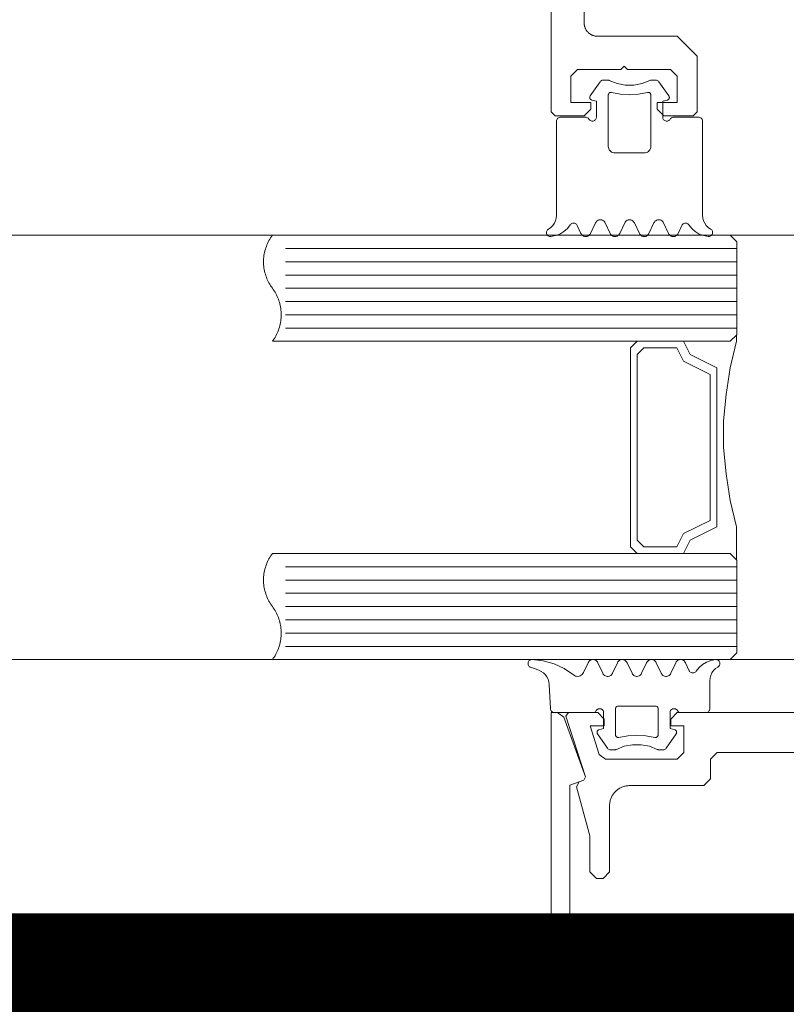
# Model space of a CAD drawing. Header units: millimetres. Extents: x 7483 to 13091, y 8111 to 13871.
# Tile 149 of 256: x 9743 to 9749, y 9220 to 9227. Entities that reach past the tile are written whole.
import ezdxf

# ---------------------------------------------------------------- set-up
doc = ezdxf.new("R2010")
doc.units = ezdxf.units.MM
doc.linetypes.add('DASHED2', pattern=[0.375, 0.25, -0.125])
doc.linetypes.add('DGN_STYLE_2', pattern=[30.2, 18.12, -12.08])
doc.layers.add('a___wymiary', color=7, linetype='Continuous', lineweight=5, true_color=0x000000)
doc.layers.add('wymiary', color=7, linetype='Continuous', lineweight=5, true_color=0xb2b2b2)
for name, color, linetype, lineweight in [('A_zaluzje', 7, 'Continuous', 15), ('CZ-SR', 106, 'Continuous', 13), ('drzwi', 30, 'Continuous', 20)]:
    doc.layers.add(name, color=color, linetype=linetype, lineweight=lineweight)
doc.layers.add('konstrukcja poglądowo', color=7, linetype='Continuous', lineweight=5, true_color=0xb2b2b2, plot=False)
doc.layers.add('Powierzchnie', color=21, linetype='DGN_STYLE_2', lineweight=15, plot=False)
doc.styles.add('Arial', font='arial.ttf')
doc.dimstyles.new('wymiary agp1', dxfattribs={"dimtxt": 16, "dimasz": 5, "dimexe": 30, "dimexo": 60, "dimgap": 1.8, "dimtad": 1, "dimdec": 3, "dimrnd": 0.5, "dimdsep": 46, "dimtxsty": 'Arial', "dimblk": 'znacznik', "dimcen": 1.5, "dimse1": 1, "dimse2": 1, "dimclrd": 256, "dimazin": 0, "dimtfac": 1, "dimtdec": 3, "dimtmove": 1, "dimatfit": 3, "dimldrblk": 'znacznik', "dimfxl": 0, "dimlwd": -1, "dimarcsym": 0})

# ---------------------------------------------------------------- blocks, each defined once
blk = doc.blocks.new('zw$58')
for p, q in [((2.461288, 6.650213), (2.536239, 6.757207)), ((2.979159, 6.757207), (3.054061, 6.650213)), ((2.391415, 5.613097), (2.363192, 5.673681)), ((2.501424, 5.693505), (2.463924, 5.613097)), ((2.611434, 5.613097), (2.573934, 5.693505)), ((2.721444, 5.693505), (2.683944, 5.613097)), ((2.831454, 5.613097), (2.793954, 5.693505)), ((2.941415, 5.693505), (2.903915, 5.613097)), ((3.051424, 5.613097), (3.013924, 5.693505)), ((3.152206, 5.673681), (3.123934, 5.613097)), ((3.566666, 5.500001), (0.166666, 5.500001)), ((3.566666, 5.400001), (0.166666, 5.400001)), ((3.566666, 5.300001), (0.166666, 5.300001)), ((3.566666, 5.200001), (0.166666, 5.200001)), ((3.566666, 5.100001), (0.166666, 5.100001)), ((3.566666, 5.000001), (0.166666, 5.000001)), ((3.566666, 4.900001), (0.166666, 4.900001)), ((3.566666, 3.100001), (0.166666, 3.100001)), ((3.566666, 3.000001), (0.166666, 3.000001)), ((3.566666, 2.900001), (0.166666, 2.900001)), ((3.566666, 2.800001), (0.166666, 2.800001)), ((3.566666, 2.700001), (0.166666, 2.700001)), ((3.566666, 2.600001), (0.166666, 2.600001)), ((3.566666, 2.500001), (0.166666, 2.500001)), ((2.556301, 2.296495), (2.518801, 2.376909)), ((2.666311, 2.376909), (2.628811, 2.296495)), ((2.776321, 2.296495), (2.738821, 2.376909)), ((2.88633, 2.376909), (2.84883, 2.296495)), ((2.996291, 2.296495), (2.95884, 2.376909)), ((3.106301, 2.376909), (3.068801, 2.296495)), ((3.207082, 2.31632), (3.178811, 2.376909)), ((2.012307, 2.341814), (2.074172, 2.319304)), ((2.158694, 2.233617), (2.158694, 2.233617)), ((2.152932, 2.212816), (2.1626, 2.028435)), ((2.158694, 2.138372), (2.158694, 2.138372)), ((2.968264, 2.04312), (2.968264, 2.04312)), ((2.563479, 1.995494), (2.563479, 1.995494)), ((2.563479, 1.900243), (2.563479, 1.900243)), ((2.516164, 1.839788), (2.591115, 1.732793)), ((3.034035, 1.732793), (3.108938, 1.839788)), ((3.111184, 1.852617), (3.111184, 1.852617))]:
    blk.add_line(p, q)
for points in [[(2.166666, 14.7502), (2.166666, 6.5302), (2.196666, 6.5002), (2.416666, 6.5002), (2.466666, 6.5502), (2.466666, 6.6002), (2.316062, 6.6002), (2.316062, 6.8002), (2.366062, 6.8502), (2.691062, 6.8502), (2.716062, 6.8752), (2.741062, 6.8502), (3.066062, 6.8502), (3.116062, 6.8002), (3.116062, 6.6002), (2.966062, 6.6002), (2.966062, 6.5502), (3.016062, 6.5002), (3.236062, 6.5002), (3.266062, 6.5302), (3.266062, 6.9502), (3.116062, 7.1002), (2.516062, 7.1002), (2.5117, 7.100295), (2.507346, 7.100581), (2.503009, 7.101056), (2.498697, 7.101719), (2.494418, 7.10257), (2.49018, 7.103608), (2.485991, 7.104828), (2.48186, 7.106231), (2.477793, 7.107812), (2.4738, 7.109569), (2.469887, 7.111499), (2.466062, 7.113598), (2.462332, 7.115861), (2.458704, 7.118285), (2.455185, 7.120865), (2.451783, 7.123596), (2.448503, 7.126472), (2.445351, 7.129489), (2.442334, 7.132641), (2.439457, 7.135921), (2.436726, 7.139324), (2.434146, 7.142842), (2.431722, 7.14647), (2.429459, 7.1502), (2.427361, 7.154025), (2.425431, 7.157938), (2.423674, 7.161932), (2.422092, 7.165998), (2.42069, 7.17013), (2.419469, 7.174318), (2.418432, 7.178556), (2.417581, 7.182835), (2.416917, 7.187147), (2.416442, 7.191485), (2.416157, 7.195838), (2.416062, 7.2002), (2.416062, 8.0002)], [(2.536208, 6.757225), (2.539267, 6.760918), (2.542875, 6.764077), (2.54694, 6.766621), (2.551359, 6.768485), (2.556019, 6.769621), (2.560799, 6.77), (2.590341, 6.77), (2.593855, 6.769796), (2.597321, 6.769183), (2.600692, 6.768167), (2.60392, 6.766764)], [(2.911432, 6.766753), (2.852144, 6.743386), (2.789537, 6.731494), (2.725812, 6.731494), (2.663205, 6.743386), (2.603917, 6.766753)], [(2.911439, 6.766745), (2.914664, 6.768152), (2.918032, 6.769172), (2.921496, 6.769791), (2.925008, 6.77), (2.954598, 6.77), (2.96032, 6.769445), (2.96583, 6.767809), (2.970928, 6.765153), (2.975425, 6.761573), (2.979157, 6.757202)], [(2.451693, 6.474988), (2.454694, 6.470707), (2.458394, 6.467012), (2.462679, 6.464015), (2.467419, 6.461808), (2.47247, 6.460456), (2.477679, 6.460003), (2.482889, 6.46046), (2.487939, 6.461814), (2.492678, 6.464025), (2.496961, 6.467024), (2.500658, 6.470722), (2.503656, 6.475005), (2.505866, 6.479743), (2.507219, 6.484793), (2.507674, 6.490001), (2.507674, 6.610003), (2.472518, 6.619426)], [(2.472518, 6.619418), (2.469239, 6.620607), (2.466217, 6.622349), (2.463544, 6.624588), (2.4613, 6.627259), (2.459554, 6.630279), (2.458359, 6.633556), (2.457751, 6.636991), (2.45775, 6.640479), (2.458354, 6.643915), (2.459546, 6.647193), (2.46129, 6.650215)], [(2.892686, 6.676828), (2.89628, 6.677415), (2.899921, 6.67734), (2.903487, 6.676605), (2.906862, 6.675236), (2.909932, 6.673277), (2.912596, 6.670794), (2.914766, 6.667869), (2.916369, 6.664598), (2.917353, 6.661091), (2.917684, 6.657463), (2.917684, 6.27), (2.916925, 6.261318), (2.914669, 6.252899), (2.910986, 6.245), (2.905986, 6.237861), (2.899824, 6.231698), (2.892684, 6.226699), (2.884785, 6.223015), (2.876367, 6.22076), (2.867684, 6.22), (2.647665, 6.22), (2.638982, 6.22076), (2.630564, 6.223015), (2.622665, 6.226699), (2.615525, 6.231698), (2.609363, 6.237861), (2.604363, 6.245), (2.60068, 6.252899), (2.598424, 6.261318), (2.597665, 6.27), (2.597665, 6.657463), (2.597996, 6.661089), (2.59898, 6.664594), (2.600583, 6.667862), (2.602753, 6.670787), (2.605417, 6.67327), (2.608488, 6.675229), (2.611863, 6.6766), (2.615431, 6.677338), (2.619074, 6.677416), (2.62267, 6.676834)], [(2.892681, 6.676829), (2.82572, 6.663984), (2.757674, 6.659679), (2.689629, 6.663984), (2.622667, 6.676829)], [(3.063668, 6.475009), (3.060669, 6.470724), (3.056971, 6.467025), (3.052687, 6.464025), (3.047947, 6.461814), (3.042895, 6.460459), (3.037684, 6.460003), (3.032473, 6.460458), (3.027421, 6.46181), (3.02268, 6.46402), (3.018395, 6.467019), (3.014696, 6.470717), (3.011695, 6.475001), (3.009484, 6.47974), (3.00813, 6.484792), (3.007674, 6.490001), (3.007674, 6.610003), (3.04288, 6.619426)], [(3.054059, 6.650215), (3.055801, 6.647197), (3.056992, 6.643923), (3.057598, 6.640492), (3.057599, 6.637008), (3.056996, 6.633577), (3.055806, 6.630302), (3.054067, 6.627283), (3.05183, 6.624613), (3.049163, 6.622371), (3.046149, 6.620626), (3.042877, 6.61943)], [(2.146833, 5.646098), (2.164189, 5.65806), (2.179184, 5.672875), (2.191355, 5.690084), (2.200327, 5.709158), (2.205824, 5.729508), (2.207674, 5.750505), (2.207674, 6.460003), (2.208131, 6.465215), (2.209487, 6.470268), (2.211699, 6.475009), (2.214702, 6.479294), (2.218404, 6.482992), (2.222692, 6.48599), (2.227436, 6.488199), (2.232491, 6.489549), (2.237704, 6.490001), (2.425741, 6.490001), (2.430949, 6.489542), (2.435997, 6.488185), (2.440734, 6.485973), (2.445015, 6.482972), (2.44871, 6.479274), (2.451707, 6.474991)], [(3.368516, 5.646098), (3.35116, 5.65806), (3.336165, 5.672875), (3.323994, 5.690084), (3.315022, 5.709158), (3.309525, 5.729508), (3.307674, 5.750505), (3.307674, 6.460003), (3.307219, 6.465209), (3.305866, 6.470258), (3.303658, 6.474995), (3.300661, 6.479277), (3.296966, 6.482974), (3.292685, 6.485974), (3.287949, 6.488186), (3.282901, 6.489542), (3.277694, 6.490001), (3.089657, 6.490001), (3.084445, 6.489549), (3.07939, 6.488199), (3.074647, 6.485991), (3.070359, 6.482993), (3.066657, 6.479296), (3.063654, 6.475012)], [(2.16456, 5.590142), (2.159461, 5.590082), (2.154426, 5.590885), (2.1496, 5.592529), (2.145122, 5.594966), (2.141121, 5.598126), (2.137713, 5.601917), (2.134996, 5.606231), (2.133049, 5.610943), (2.131928, 5.615916), (2.131666, 5.621007), (2.132269, 5.626069), (2.133721, 5.630955), (2.13598, 5.635526), (2.13898, 5.639648), (2.142635, 5.643202), (2.146838, 5.646087)], [(2.31109, 5.677723), (2.288957, 5.650315), (2.262359, 5.627216), (2.232121, 5.609142), (2.19918, 5.596654), (2.164559, 5.590139)], [(2.311103, 5.677724), (2.314417, 5.681831), (2.3184, 5.685293), (2.322927, 5.688002), (2.327858, 5.689876), (2.333042, 5.690856), (2.338317, 5.690912), (2.34352, 5.690042), (2.34849, 5.688273), (2.353073, 5.685659), (2.357128, 5.682282), (2.360528, 5.678247), (2.363168, 5.673677)], [(2.501413, 5.693504), (2.5049, 5.699542), (2.509384, 5.704884), (2.514727, 5.709366), (2.520768, 5.712852), (2.527322, 5.715237), (2.534192, 5.716448), (2.541167, 5.716448), (2.548036, 5.715237), (2.554591, 5.712852), (2.560632, 5.709366), (2.565975, 5.704884), (2.570458, 5.699542), (2.573946, 5.693504)], [(2.721435, 5.693513), (2.724921, 5.699551), (2.729403, 5.704891), (2.734745, 5.709372), (2.740783, 5.712857), (2.747334, 5.71524), (2.754199, 5.716449), (2.76117, 5.716447), (2.768035, 5.715235), (2.774585, 5.712848), (2.780621, 5.70936), (2.78596, 5.704877), (2.790439, 5.699534), (2.793923, 5.693494)], [(2.941445, 5.693494), (2.944929, 5.699534), (2.949408, 5.704877), (2.954747, 5.70936), (2.960783, 5.712848), (2.967333, 5.715235), (2.974198, 5.716447), (2.981169, 5.716449), (2.988035, 5.71524), (2.994586, 5.712857), (3.000624, 5.709372), (3.005965, 5.704891), (3.010447, 5.699551), (3.013934, 5.693513)], [(3.152187, 5.673687), (3.154832, 5.678255), (3.158236, 5.68229), (3.162296, 5.685666), (3.166884, 5.688278), (3.171859, 5.690045), (3.177067, 5.690913), (3.182346, 5.690855), (3.187534, 5.689873), (3.192469, 5.687997), (3.196999, 5.685285), (3.200983, 5.681821), (3.204298, 5.677713)], [(3.35079, 5.590144), (3.31618, 5.596665), (3.283251, 5.609155), (3.253023, 5.627228), (3.226434, 5.650322), (3.204308, 5.677723)], [(3.368522, 5.646108), (3.372735, 5.643225), (3.376398, 5.639671), (3.379405, 5.635547), (3.381669, 5.630974), (3.383126, 5.626082), (3.383732, 5.621015), (3.38347, 5.615918), (3.382348, 5.61094), (3.380398, 5.606224), (3.377676, 5.601906), (3.374262, 5.598112), (3.370255, 5.594951), (3.365769, 5.592516), (3.360935, 5.590876), (3.355894, 5.590078), (3.35079, 5.590147)], [(2.463934, 5.613089), (2.460447, 5.607051), (2.455965, 5.601711), (2.450624, 5.59723), (2.444586, 5.593745), (2.438035, 5.591362), (2.431169, 5.590153), (2.424198, 5.590154), (2.417333, 5.591367), (2.410783, 5.593754), (2.404747, 5.597242), (2.399408, 5.601725), (2.394929, 5.607068), (2.391445, 5.613107)], [(2.683956, 5.613098), (2.680468, 5.607059), (2.675985, 5.601718), (2.670641, 5.597236), (2.664601, 5.593749), (2.658046, 5.591364), (2.651177, 5.590154), (2.644201, 5.590154), (2.637332, 5.591364), (2.630778, 5.593749), (2.624737, 5.597236), (2.619394, 5.601718), (2.61491, 5.607059), (2.611423, 5.613098)], [(2.903924, 5.613089), (2.900438, 5.607052), (2.895958, 5.601713), (2.890618, 5.597233), (2.884582, 5.593748), (2.878033, 5.591364), (2.871169, 5.590153), (2.8642, 5.590153), (2.857336, 5.591364), (2.850787, 5.593748), (2.84475, 5.597233), (2.839411, 5.601713), (2.83493, 5.607052), (2.831444, 5.613089)], [(3.123946, 5.613098), (3.120458, 5.607059), (3.115975, 5.601718), (3.110632, 5.597236), (3.104591, 5.593749), (3.098036, 5.591364), (3.091167, 5.590154), (3.084192, 5.590154), (3.077322, 5.591364), (3.070768, 5.593749), (3.064727, 5.597236), (3.059384, 5.601718), (3.0549, 5.607059), (3.051413, 5.613098)], [(3.564666, 3.152001), (3.564666, 3.400001), (3.514666, 3.600001), (3.484666, 3.800001), (3.464666, 4.000001), (3.464666, 4.200001), (3.484666, 4.400001), (3.514666, 4.600001), (3.564666, 4.800001), (3.564666, 4.848001)], [(3.514666, 4.800001), (3.164666, 4.800001), (3.214666, 4.700001), (3.414666, 4.600001), (3.414666, 3.400001), (3.214666, 3.300001), (3.164666, 3.200001), (3.514666, 3.200001)], [(2.012307, 2.341817), (2.007544, 2.344043), (2.003242, 2.347067), (1.999535, 2.350796), (1.996536, 2.355114), (1.994337, 2.359889), (1.993005, 2.364975), (1.992581, 2.370216), (1.993079, 2.37545), (1.994483, 2.380516), (1.99675, 2.38526), (1.99981, 2.389535), (2.00357, 2.393211), (2.007913, 2.396173), (2.012707, 2.398333), (2.017805, 2.399622), (2.023049, 2.400001)], [(2.023049, 2.399997), (2.107082, 2.391525), (2.18849, 2.36903), (2.26495, 2.333153), (2.334281, 2.284919)], [(2.446291, 2.376909), (2.411526, 2.302269), (2.406932, 2.294389), (2.400982, 2.287474), (2.393876, 2.281755), (2.385848, 2.277423), (2.377167, 2.274621), (2.368122, 2.273442), (2.359013, 2.273927), (2.350144, 2.276059), (2.341809, 2.279766), (2.334287, 2.284926)], [(2.446323, 2.3769), (2.449807, 2.382939), (2.454286, 2.388282), (2.459625, 2.392765), (2.465661, 2.396253), (2.47221, 2.398639), (2.479075, 2.399852), (2.486046, 2.399854), (2.492911, 2.398645), (2.499462, 2.396262), (2.505499, 2.392777), (2.51084, 2.388296), (2.515322, 2.382956), (2.518809, 2.376918)], [(2.6663, 2.376909), (2.669788, 2.382948), (2.674271, 2.388289), (2.679614, 2.392771), (2.685655, 2.396257), (2.692209, 2.398642), (2.699078, 2.399853), (2.706053, 2.399853), (2.712922, 2.398642), (2.719476, 2.396257), (2.725517, 2.392771), (2.73086, 2.388289), (2.735343, 2.382948), (2.738831, 2.376909)], [(2.886322, 2.376918), (2.889809, 2.382956), (2.894291, 2.388296), (2.899632, 2.392777), (2.90567, 2.396262), (2.912221, 2.398645), (2.919086, 2.399854), (2.926056, 2.399852), (2.932921, 2.398639), (2.93947, 2.396253), (2.945506, 2.392765), (2.950845, 2.388282), (2.955324, 2.382939), (2.958808, 2.3769)], [(3.106333, 2.3769), (3.109817, 2.382939), (3.114296, 2.388282), (3.119635, 2.392765), (3.125671, 2.396253), (3.13222, 2.398639), (3.139085, 2.399852), (3.146055, 2.399854), (3.15292, 2.398645), (3.159471, 2.396262), (3.165509, 2.392777), (3.17085, 2.388296), (3.175332, 2.382956), (3.178819, 2.376918)], [(3.259184, 2.312277), (3.28131, 2.339678), (3.307899, 2.362773), (3.338127, 2.380845), (3.371057, 2.393336), (3.405666, 2.399856)], [(3.405666, 2.399859), (3.41077, 2.399928), (3.415812, 2.399131), (3.420645, 2.39749), (3.425131, 2.395054), (3.429139, 2.391893), (3.432553, 2.388099), (3.435274, 2.383781), (3.437224, 2.379064), (3.438346, 2.374085), (3.438608, 2.368987), (3.438002, 2.363919), (3.436545, 2.359028), (3.434281, 2.354453), (3.431273, 2.350329), (3.42761, 2.346775), (3.423398, 2.343892)], [(2.074175, 2.319293), (2.092353, 2.310898), (2.108882, 2.299597), (2.123302, 2.285706), (2.135211, 2.269612), (2.144278, 2.251761), (2.150251, 2.232653), (2.152963, 2.212817)], [(3.118532, 2.01499), (3.121535, 2.010707), (3.125237, 2.007011), (3.129524, 2.004014), (3.134267, 2.001807), (3.139321, 2.000457), (3.144533, 2.000005), (3.332571, 2.000005), (3.337777, 2.000461), (3.342824, 2.001814), (3.347561, 2.004024), (3.351842, 2.007023), (3.355537, 2.010721), (3.358534, 2.015004), (3.360743, 2.019744), (3.362096, 2.024795), (3.362551, 2.030004), (3.362551, 2.239501), (3.364402, 2.260494), (3.369899, 2.280839), (3.37887, 2.299909), (3.39104, 2.317116), (3.406032, 2.331929), (3.423386, 2.343891)], [(3.259173, 2.312287), (3.255858, 2.308178), (3.251874, 2.304715), (3.247344, 2.302003), (3.24241, 2.300127), (3.237222, 2.299145), (3.231943, 2.299087), (3.226736, 2.299955), (3.221761, 2.301723), (3.217173, 2.304334), (3.213114, 2.30771), (3.20971, 2.311744), (3.207065, 2.316313)], [(2.628818, 2.296488), (2.625331, 2.290452), (2.620849, 2.285112), (2.615508, 2.280633), (2.60947, 2.277149), (2.60292, 2.274766), (2.596055, 2.273557), (2.589085, 2.273559), (2.582221, 2.274771), (2.575672, 2.277157), (2.569636, 2.280645), (2.564297, 2.285127), (2.559818, 2.290469), (2.556334, 2.296507)], [(2.84884, 2.296498), (2.845352, 2.29046), (2.840868, 2.28512), (2.835525, 2.280639), (2.829485, 2.277153), (2.822931, 2.274769), (2.816063, 2.273558), (2.809088, 2.273558), (2.80222, 2.274769), (2.795666, 2.277153), (2.789625, 2.280639), (2.784282, 2.28512), (2.779799, 2.29046), (2.776311, 2.296498)], [(3.068808, 2.296488), (3.065321, 2.290452), (3.060839, 2.285112), (3.055498, 2.280633), (3.049461, 2.277149), (3.04291, 2.274766), (3.036045, 2.273557), (3.029075, 2.273559), (3.022211, 2.274771), (3.015662, 2.277157), (3.009626, 2.280645), (3.004288, 2.285127), (2.999808, 2.290469), (2.996324, 2.296507)], [(2.506582, 2.015011), (2.503585, 2.010729), (2.49989, 2.007032), (2.495609, 2.004032), (2.490873, 2.001821), (2.485825, 2.000465), (2.480617, 2.000005), (2.19258, 2.000005), (2.187539, 2.000427), (2.18264, 2.00169), (2.178023, 2.003759), (2.173819, 2.006573), (2.170148, 2.010053), (2.167114, 2.014101), (2.164803, 2.0186), (2.163282, 2.023424), (2.162592, 2.028435)], [(2.506607, 2.015004), (2.509605, 2.019288), (2.5133, 2.022985), (2.517581, 2.025985), (2.522317, 2.028195), (2.527364, 2.029548), (2.53257, 2.030004), (2.537776, 2.029548), (2.542824, 2.028195), (2.54756, 2.025985), (2.55184, 2.022986), (2.555536, 2.019288), (2.558533, 2.015005), (2.560742, 2.010265), (2.562095, 2.005214), (2.562551, 2.000005), (2.562551, 1.880004), (2.527395, 1.87058)], [(2.677589, 1.813178), (2.673995, 1.812591), (2.670355, 1.812666), (2.666788, 1.8134), (2.663414, 1.814769), (2.660344, 1.816727), (2.65768, 1.81921), (2.65551, 1.822134), (2.653906, 1.825404), (2.652922, 1.82891), (2.65259, 1.832537), (2.65259, 2.030004), (2.652893, 2.033474), (2.653794, 2.036839), (2.655265, 2.039997), (2.657261, 2.042852), (2.659722, 2.045317), (2.662574, 2.047317), (2.665729, 2.048792), (2.669092, 2.049697), (2.672561, 2.050005), (2.95259, 2.050005), (2.956059, 2.049697), (2.959422, 2.048792), (2.962577, 2.047317), (2.965429, 2.045317), (2.96789, 2.042852), (2.969886, 2.039997), (2.971357, 2.036839), (2.972257, 2.033474), (2.972561, 2.030004), (2.972561, 1.832537), (2.972229, 1.82891), (2.971244, 1.825404), (2.969641, 1.822134), (2.967471, 1.81921), (2.964807, 1.816727), (2.961737, 1.814769), (2.958363, 1.8134), (2.954796, 1.812666), (2.951156, 1.812591), (2.947562, 1.813178)], [(3.097756, 1.87058), (3.062551, 1.880004), (3.062551, 2.000005), (3.063007, 2.005215), (3.064362, 2.010267), (3.066573, 2.015007), (3.069574, 2.019291), (3.073273, 2.022988), (3.077559, 2.025987), (3.0823, 2.028197), (3.087353, 2.029549), (3.092563, 2.030004), (3.097774, 2.029547), (3.102826, 2.028191), (3.107566, 2.02598), (3.11185, 2.022978), (3.115547, 2.019279), (3.118546, 2.014994)], [(6.916666, 0), (2.416666, 0), (2.405761, 0.000238), (2.394877, 0.000951), (2.384034, 0.002139), (2.373254, 0.003798), (2.362556, 0.005926), (2.351961, 0.008519), (2.34149, 0.011571), (2.331161, 0.015077), (2.320995, 0.01903), (2.311011, 0.023423), (2.301229, 0.028247), (2.291666, 0.033494), (2.282341, 0.039152), (2.273272, 0.045212), (2.264476, 0.051662), (2.255969, 0.058489), (2.247768, 0.065681), (2.239889, 0.073223), (2.232347, 0.081103), (2.225155, 0.089303), (2.218328, 0.09781), (2.211878, 0.106606), (2.205818, 0.115675), (2.20016, 0.125), (2.194913, 0.134563), (2.190089, 0.144346), (2.185696, 0.154329), (2.181743, 0.164495), (2.178237, 0.174824), (2.175185, 0.185295), (2.172592, 0.19589), (2.170464, 0.206588), (2.168805, 0.217369), (2.167617, 0.228211), (2.166904, 0.239095), (2.166666, 0.25), (2.166666, 2), (2.214594, 2), (2.261578, 1.967101), (2.42546, 1.51684), (2.413506, 1.491206), (2.413506, 1.491206), (2.307055, 1.452461), (2.307055, 0.260951), (2.307151, 0.256563), (2.30744, 0.252183), (2.307921, 0.247821), (2.308592, 0.243483), (2.309454, 0.239179), (2.310503, 0.234917), (2.311739, 0.230705), (2.313158, 0.226552), (2.314758, 0.222464), (2.316536, 0.218451), (2.318488, 0.21452), (2.320611, 0.210678), (2.3229, 0.206933), (2.325352, 0.203292), (2.327961, 0.199763), (2.330722, 0.196351), (2.33363, 0.193063), (2.33668, 0.189907), (2.339866, 0.186887), (2.34318, 0.18401), (2.346618, 0.181281), (2.350173, 0.178705), (2.353837, 0.176289), (2.357603, 0.174035), (2.361465, 0.171948), (2.365414, 0.170034), (2.369444, 0.168294), (2.373547, 0.166733), (2.377713, 0.165353), (2.381937, 0.164158), (2.386208, 0.163149), (2.39052, 0.162328), (2.394864, 0.161697), (2.399231, 0.161258), (2.403614, 0.161011), (2.408003, 0.160956), (4.666666, 0.182364)], [(6.217637, 2), (3.117637, 2), (3.067637, 1.95), (3.067637, 1.900499), (3.167637, 1.900499), (3.167637, 1.7), (3.117637, 1.65), (2.577398, 1.65), (2.529826, 1.684611), (2.459988, 1.900499), (2.567637, 1.900499), (2.567637, 1.95), (2.517637, 2), (2.297637, 2), (2.278608, 1.973844), (2.426666, 1.516156), (2.414454, 1.491198), (2.377411, 1.477766), (2.358659, 1.441798), (2.358659, 1.441798), (2.457637, 1.072408), (2.457637, 0.8), (2.507637, 0.75), (2.557637, 0.75), (2.607637, 0.8), (2.607637, 1.3), (2.60778, 1.306543), (2.608208, 1.313073), (2.60892, 1.319579), (2.609916, 1.326047), (2.611192, 1.332466), (2.612748, 1.338823), (2.614579, 1.345106), (2.616683, 1.351303), (2.619055, 1.357403), (2.621691, 1.363393), (2.624585, 1.369262), (2.627733, 1.375), (2.631128, 1.380595), (2.634764, 1.386037), (2.638634, 1.391314), (2.64273, 1.396418), (2.647045, 1.401339), (2.651571, 1.406066), (2.656298, 1.410592), (2.661219, 1.414907), (2.666323, 1.419003), (2.6716, 1.422873), (2.677042, 1.426509), (2.682637, 1.429904), (2.688375, 1.433052), (2.694244, 1.435946), (2.700234, 1.438582), (2.706334, 1.440954), (2.712531, 1.443058), (2.718814, 1.444889), (2.725171, 1.446445), (2.73159, 1.447721), (2.738058, 1.448717), (2.744564, 1.449429), (2.751094, 1.449857), (2.757637, 1.45), (3.317637, 1.45), (3.367637, 1.5), (3.367637, 1.65), (3.417637, 1.7), (4.642637, 1.7)], [(2.516164, 1.8398), (2.514422, 1.842819), (2.51323, 1.846094), (2.512626, 1.849526), (2.512628, 1.853011), (2.513235, 1.856443), (2.514429, 1.859717), (2.516175, 1.862734), (2.518418, 1.865403), (2.521091, 1.867643), (2.524112, 1.869385), (2.52739, 1.870576)], [(3.097753, 1.87057), (3.101025, 1.869375), (3.10404, 1.86763), (3.106706, 1.865388), (3.108943, 1.862718), (3.110683, 1.859699), (3.111872, 1.856425), (3.112476, 1.852994), (3.112474, 1.84951), (3.111868, 1.846079), (3.110676, 1.842805), (3.108935, 1.839788)], [(2.677586, 1.813178), (2.744539, 1.826018), (2.812575, 1.830321), (2.880612, 1.826018), (2.947565, 1.813178)], [(2.658798, 1.723237), (2.655569, 1.721833), (2.652198, 1.720818), (2.648732, 1.720204), (2.645217, 1.72), (2.615676, 1.72), (2.609957, 1.720551), (2.604449, 1.722183), (2.599352, 1.724837), (2.594855, 1.728415), (2.591123, 1.732786)], [(2.658789, 1.723238), (2.718079, 1.746608), (2.780689, 1.758504), (2.844419, 1.758508), (2.90703, 1.74662), (2.966323, 1.723258)], [(3.034032, 1.732797), (3.0303, 1.728426), (3.025803, 1.724847), (3.020706, 1.722191), (3.015196, 1.720555), (3.009475, 1.72), (2.979885, 1.72), (2.976372, 1.720209), (2.972908, 1.720828), (2.96954, 1.721849), (2.966314, 1.723257)]]:
    blk.add_lwpolyline(points)
for points in [[(3.516666, 4.800001), (0.066666, 4.800001), (0.073644, 4.80966), (0.080273, 4.819563), (0.086543, 4.829696), (0.092447, 4.840046), (0.097977, 4.850601), (0.103127, 4.861347), (0.107889, 4.87227), (0.112258, 4.883356), (0.116227, 4.894592), (0.119793, 4.905962), (0.12295, 4.917452), (0.125694, 4.929048), (0.128022, 4.940734), (0.12993, 4.952497), (0.131418, 4.96432), (0.132481, 4.976188), (0.13312, 4.988087), (0.133333, 5.000001), (0.13312, 5.011915), (0.132481, 5.023814), (0.131418, 5.035683), (0.12993, 5.047506), (0.128022, 5.059268), (0.125694, 5.070954), (0.12295, 5.08255), (0.119793, 5.09404), (0.116227, 5.10541), (0.112258, 5.116646), (0.107889, 5.127732), (0.103127, 5.138655), (0.097977, 5.149401), (0.092447, 5.159956), (0.086543, 5.170307), (0.080273, 5.18044), (0.073644, 5.190342), (0.066666, 5.200001), (0.059688, 5.20966), (0.05306, 5.219563), (0.046789, 5.229696), (0.040885, 5.240046), (0.035355, 5.250601), (0.030206, 5.261347), (0.025443, 5.27227), (0.021075, 5.283356), (0.017105, 5.294592), (0.01354, 5.305962), (0.010383, 5.317452), (0.007639, 5.329048), (0.005311, 5.340734), (0.003402, 5.352497), (0.001915, 5.36432), (0.000851, 5.376188), (0.000213, 5.388087), (0, 5.400001), (0.000213, 5.411915), (0.000851, 5.423814), (0.001915, 5.435683), (0.003402, 5.447506), (0.005311, 5.459268), (0.007639, 5.470954), (0.010383, 5.48255), (0.01354, 5.49404), (0.017105, 5.50541), (0.021075, 5.516646), (0.025443, 5.527732), (0.030206, 5.538655), (0.035355, 5.549401), (0.040885, 5.559956), (0.046789, 5.570307), (0.05306, 5.58044), (0.059688, 5.590342), (0.066666, 5.600001), (3.516666, 5.600001), (3.566666, 5.550001), (3.566666, 4.850001), (3.516666, 4.800001)], [(2.814666, 3.200001), (2.764666, 3.250001), (2.764666, 4.750001), (2.814666, 4.800001), (3.164666, 4.800001), (3.214666, 4.700001), (3.414666, 4.600001), (3.414666, 3.400001), (3.214666, 3.300001), (3.164666, 3.200001), (2.814666, 3.200001)], [(2.864666, 3.250001), (2.814666, 3.300001), (2.814666, 4.700001), (2.864666, 4.750001), (3.114666, 4.750001), (3.164666, 4.650001), (3.364666, 4.550001), (3.364666, 3.450001), (3.164666, 3.350001), (3.114666, 3.250001), (2.864666, 3.250001)], [(3.516666, 2.400001), (0.066666, 2.400001), (0.073644, 2.40966), (0.080273, 2.419563), (0.086543, 2.429696), (0.092447, 2.440046), (0.097977, 2.450601), (0.103127, 2.461347), (0.107889, 2.47227), (0.112258, 2.483356), (0.116227, 2.494592), (0.119793, 2.505962), (0.12295, 2.517452), (0.125694, 2.529048), (0.128022, 2.540734), (0.12993, 2.552497), (0.131418, 2.56432), (0.132481, 2.576188), (0.13312, 2.588087), (0.133333, 2.600001), (0.13312, 2.611915), (0.132481, 2.623814), (0.131418, 2.635683), (0.12993, 2.647506), (0.128022, 2.659268), (0.125694, 2.670954), (0.12295, 2.68255), (0.119793, 2.69404), (0.116227, 2.70541), (0.112258, 2.716646), (0.107889, 2.727732), (0.103127, 2.738655), (0.097977, 2.749401), (0.092447, 2.759956), (0.086543, 2.770307), (0.080273, 2.78044), (0.073644, 2.790342), (0.066666, 2.800001), (0.059688, 2.80966), (0.05306, 2.819563), (0.046789, 2.829696), (0.040885, 2.840046), (0.035355, 2.850601), (0.030206, 2.861347), (0.025443, 2.87227), (0.021075, 2.883356), (0.017105, 2.894592), (0.01354, 2.905962), (0.010383, 2.917452), (0.007639, 2.929048), (0.005311, 2.940734), (0.003402, 2.952497), (0.001915, 2.96432), (0.000851, 2.976188), (0.000213, 2.988087), (0, 3.000001), (0.000213, 3.011915), (0.000851, 3.023814), (0.001915, 3.035683), (0.003402, 3.047506), (0.005311, 3.059268), (0.007639, 3.070954), (0.010383, 3.08255), (0.01354, 3.09404), (0.017105, 3.10541), (0.021075, 3.116646), (0.025443, 3.127732), (0.030206, 3.138655), (0.035355, 3.149401), (0.040885, 3.159956), (0.046789, 3.170307), (0.05306, 3.18044), (0.059688, 3.190342), (0.066666, 3.200001), (3.516666, 3.200001), (3.566666, 3.150001), (3.566666, 2.450001), (3.516666, 2.400001)]]:
    blk.add_lwpolyline(points, close=True)
blk = doc.blocks.new('gfhgfhhf')
at = {"layer": 'drzwi'}
for points in [[(8212.0716, 5161.7507), (9892.0665, 5161.7507)], [(8211.9052, 5158.5507), (9892.0665, 5158.5507)], [(8209.9443, 5156.1507), (9892.0665, 5156.1507)]]:
    blk.add_lwpolyline(points, dxfattribs=at)
blk.add_blockref('zw$58', (9234.8998, 5156.1511), dxfattribs=at)
blk = doc.blocks.new('ghgfhgfhhaasdsd')
at = {"layer": 'A_zaluzje', "linetype": 'DASHED2', "ltscale": 100}
blk.add_lwpolyline([(-1188.0722, 13090.3643), (-1188.0722, 13089.5643), (-1200.0722, 13089.5643), (-1200.0722, 13090.3643), (-1188.0722, 13090.3643)], dxfattribs=at)
blk = doc.blocks.new('znacznik')
at = {"layer": 'a___wymiary'}
for p, q in [((0, 1.3936), (0, -1.3936)), ((1.3936, 0), (-1.3936, 0))]:
    blk.add_line(p, q, dxfattribs=at)
at = {"layer": 'a___wymiary', "const_width": 0.2}
blk.add_lwpolyline([(0.8759, 0.8759), (-0.8759, -0.8759)], dxfattribs=at)
blk = doc.blocks.new('*D1303')
at = {"layer": 'Defpoints', "color": 0, "transparency": 16777216}
for p in [(8555.2864, 11469.3622), (10277.0226, 11469.3622), (8692.0284, 9219.5616)]:
    blk.add_point(p, dxfattribs=at)
at = {"layer": 'wymiary', "color": 253, "true_color": 0x999999, "transparency": 16777216}
blk.add_line((8555.2864, 9224.5616), (8555.2864, 11464.3622), dxfattribs=at)
at = {"layer": 'wymiary', "color": 253, "true_color": 0x999999, "transparency": 16777216, "xscale": 5, "yscale": 5, "zscale": 5}
for p, rotation in [((8555.2864, 11469.3622), 90), ((8555.2864, 9219.5616), 270)]:
    blk.add_blockref('znacznik', p, dxfattribs=dict(at, rotation=rotation))
at = {"layer": 'wymiary', "color": 18, "true_color": 0x000000, "transparency": 16777216, "insert": (8545.3172, 10344.4619), "char_height": 16, "attachment_point": 5, "rotation": 90, "style": 'Arial'}
blk.add_mtext('2250', dxfattribs=at)
blk = doc.blocks.new('*D1310')
at = {"layer": 'Defpoints', "color": 0, "transparency": 16777216}
for p in [(11144.6975, 9237.0039), (8715.2884, 9231.2593), (11144.6975, 9089.5616)]:
    blk.add_point(p, dxfattribs=at)
at = {"layer": 'wymiary', "color": 253, "true_color": 0x999999, "transparency": 16777216}
blk.add_line((8720.2884, 9089.5616), (11139.6975, 9089.5616), dxfattribs=at)
at = {"layer": 'wymiary', "color": 253, "true_color": 0x999999, "transparency": 16777216, "xscale": 5, "yscale": 5, "zscale": 5, "rotation": 180}
blk.add_blockref('znacznik', (8715.2884, 9089.5616), dxfattribs=at)
at = {"layer": 'wymiary', "color": 253, "true_color": 0x999999, "transparency": 16777216, "xscale": 5, "yscale": 5, "zscale": 5}
blk.add_blockref('znacznik', (11144.6975, 9089.5616), dxfattribs=at)
at = {"layer": 'wymiary', "color": 18, "true_color": 0x000000, "transparency": 16777216, "insert": (9929.993, 9099.5307), "char_height": 16, "attachment_point": 5, "style": 'Arial'}
blk.add_mtext('2429.5', dxfattribs=at)
blk = doc.blocks.new('gfgfddg')
at = {"color": 6, "lineweight": 30}
blk.add_circle((-145.3309, -542.5058), 15.8652, dxfattribs=at)

msp = doc.modelspace()

# ---------------------------------------------------------------- linework, layer by layer
at = {"layer": 'Powierzchnie', "const_width": 1}
msp.add_lwpolyline([(8715.2884, 11179.7122), (8715.2884, 9219.8948), (12184.8952, 9219.9116), (12184.8952, 11469.7122), (10277.0247, 11469.7122), (10277.0247, 11179.7122), (8715.2884, 11179.7122)], dxfattribs=at)
at = {"layer": 'wymiary'}
msp.add_lwpolyline([(8715.2884, 9219.9116), (8715.2884, 11179.7122), (10277.0247, 11179.7122), (10277.0247, 11469.7122), (12184.8952, 11469.7122), (12184.8952, 9219.9116)], close=True, dxfattribs=at)

# ---------------------------------------------------------------- block references
at = {"layer": 'CZ-SR'}
for name, p in [('ghgfhgfhhaasdsd', (10943.6738, -3870.4523)), ('gfhgfhhf', (510.0352, 4063.7609))]:
    msp.add_blockref(name, p, dxfattribs=at)
at = {"layer": 'konstrukcja poglądowo', "xscale": 5, "yscale": 5, "zscale": 5}
for p in [(10433.9115, 11948.2664), (10433.9115, 11943.2664)]:
    msp.add_blockref('gfgfddg', p, dxfattribs=at)

# ---------------------------------------------------------------- dimensions: what is measured, and where the dimension line sits
at = {"layer": 'wymiary'}
dim = msp.add_linear_dim(base=(8555.2864, 11469.3622), p1=(8692.0284, 9219.5616), p2=(10277.0226, 11469.3622), angle=90, dimstyle='wymiary agp1', override={"dimblk": 'znacznik'}, dxfattribs=at)
dim.commit()
dim.dimension.update_dxf_attribs({"geometry": '*D1303', "text_midpoint": (8545.3172, 10344.4619)})
dim = msp.add_linear_dim(base=(11144.6975, 9089.5616), p1=(8715.2884, 9231.2593), p2=(11144.6975, 9237.0039), dimstyle='wymiary agp1', override={"dimblk": 'znacznik'}, dxfattribs=at)
dim.commit()
dim.dimension.update_dxf_attribs({"geometry": '*D1310', "text_midpoint": (9929.993, 9099.5307)})

doc.saveas('drawing.dxf')
